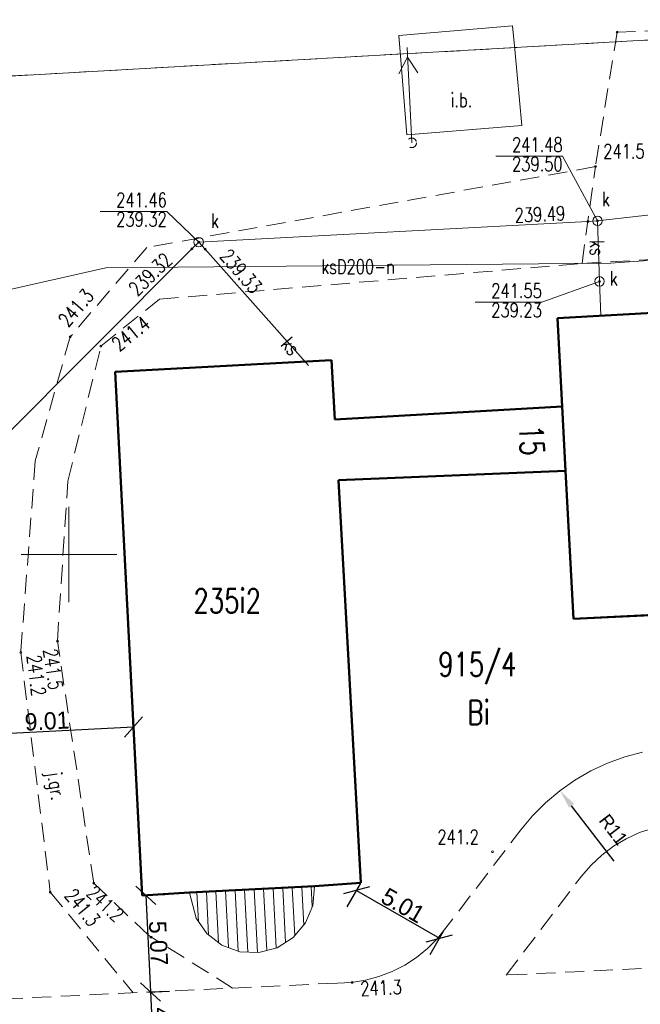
# Model space of a CAD drawing. Extents: x 7467820 to 7468185, y 5637184 to 5637332.
# Tile 3 of 7: x 7467879 to 7467912, y 5637226 to 5637278. Entities that reach past the tile are written whole.
import ezdxf
from ezdxf.enums import TextEntityAlignment as Align

# ---------------------------------------------------------------- set-up
doc = ezdxf.new("R2010")
doc.units = 0
doc.header["$MEASUREMENT"] = 0
for name, pattern in [('0', [1.5, 1, -0.5]), ('1002', [0]), ('1003', [0]), ('1052', [0]), ('1104', [0]), ('1308', [0]), ('2218', [1, 0.5, -0.5])]:
    doc.linetypes.add(name, pattern=pattern)
for name, color, linetype in [('BDZ_InnaBudowla', 7, 'Continuous'), ('EGB_Budynek', 7, 'Continuous'), ('EGB_DzialkaEwidencyjna', 98, 'Continuous'), ('EGB_ObiektTrwaleZwiazanyZBudynk', 7, 'Continuous'), ('nowadroga', 7, '0'), ('uzytki', 98, '0')]:
    doc.layers.add(name, color=color, linetype=linetype)
for name, color, linetype, lineweight in [('drgr', 7, '0', 15), ('drzwir', 7, '0', 15), ('GES_PrzewodElektroenergetyczny', 1, 'Continuous', 15), ('GES_PrzewodKanalizacyjny', 18, 'Continuous', 15), ('GES_PunktOOkreslonejWysokosci', 7, 'Continuous', 15), ('GES_SlupIMaszt', 7, '2218', 15), ('GES_UrzadzenieTechniczneZwiazan', 7, 'Continuous', 15), ('krzyze', 7, 'Continuous', 15), ('rzedne', 7, 'Continuous', 15), ('rzedne2', 7, 'Continuous', 15)]:
    doc.layers.add(name, color=color, linetype=linetype, lineweight=lineweight)
doc.styles.add('STYL_ARIAL', font='simplex', dxfattribs={"width": 0.75, "oblique": 0.1})
doc.dimstyles.new('1 10', dxfattribs={"dimtxt": 0.7, "dimasz": 1, "dimexe": 1, "dimexo": 0.625, "dimtad": 1, "dimtxsty": 'Standard', "dimcen": 2.5, "dimadec": 0, "dimazin": 0, "dimtfac": 1, "dimtmove": 0, "dimatfit": 3, "dimfxl": 1, "dimfxlon": 1, "dimarcsym": 0})
doc.dimstyles.get("Standard").update_dxf_attribs({"dimtxt": 0.9, "dimasz": 1, "dimexe": 1, "dimexo": 0.0625, "dimgap": 0.09, "dimtad": 1, "dimzin": 0, "dimdsep": 46, "dimtxsty": 'Standard', "dimblk": 'OBLIQUE', "dimcen": 0.09, "dimadec": 0, "dimazin": 0, "dimtfac": 1, "dimtofl": 0, "dimtmove": 0, "dimatfit": 3, "dimfxl": 1, "dimfxlon": 1, "dimtolj": 1, "dimtzin": 0, "dimarcsym": 0})

# ---------------------------------------------------------------- blocks, each defined once
blk = doc.blocks.new('722')
at = {"color": 0}
blk.add_circle((0, 0), 0.25, dxfattribs=at)
blk = doc.blocks.new('622')
at = {"color": 0}
for radius in [0.05, 0.045, 0.04, 0.035, 0.03, 0.025, 0.02, 0.015, 0.01, 0.005]:
    blk.add_circle((0, 0), radius, dxfattribs=at)
blk = doc.blocks.new('510')
at = {"color": 0}
blk.add_circle((0, 0), 0.25, dxfattribs=at)
blk = doc.blocks.new('801')
at = {"color": 0}
blk.add_circle((0, 0), 0.05, dxfattribs=at)
blk = doc.blocks.new('516')
at = {"color": 0}
for p, q in [((0, 0), (5, 0)), ((3.65, 0.5), (4.5, 0)), ((4.5, 0), (3.65, -0.5))]:
    blk.add_line(p, q, dxfattribs=at)
blk = doc.blocks.new('_Oblique')
at = {"color": 0, "linetype": 'ByBlock', "lineweight": -2}
blk.add_line((-0.5, -0.5), (0.5, 0.5), dxfattribs=at)
blk = doc.blocks.new('*D305')
at = {"color": 0, "linetype": 'ByBlock', "lineweight": -2, "transparency": 16777216}
for p, q in [((7467885.61, 5637232.143), (7467886.74, 5637232.197)), ((7467885.741, 5637232.149), (7467885.982, 5637227.084)), ((7467885.851, 5637227.078), (7467886.981, 5637227.131))]:
    blk.add_line(p, q, dxfattribs=at)
at = {"layer": 'Defpoints', "color": 0, "linetype": 'ByBlock', "transparency": 16777216}
for p in [(7467885.547, 5637232.14), (7467885.789, 5637227.075), (7467885.982, 5637227.084)]:
    blk.add_point(p, dxfattribs=at)
at = {"color": 0, "linetype": 'ByBlock', "lineweight": -2, "transparency": 16777216}
for p, rotation in [((7467885.741, 5637232.149), 92.72503057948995), ((7467885.982, 5637227.084), 272.72503057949)]:
    blk.add_blockref('_Oblique', p, dxfattribs=dict(at, rotation=rotation))
at = {"color": 0, "linetype": 'ByBlock', "lineweight": 9, "transparency": 16777216, "insert": (7467886.401, 5637229.642), "char_height": 0.9, "attachment_point": 5, "rotation": 272.725}
blk.add_mtext('\\A1;5.07', dxfattribs=at)
blk = doc.blocks.new('*D307')
at = {"color": 0, "linetype": 'ByBlock', "lineweight": -2, "transparency": 16777216}
for p, q in [((7467885.982, 5637227.084), (7467886.981, 5637227.131)), ((7467885.982, 5637227.084), (7467886.173, 5637223.089)), ((7467886.173, 5637223.089), (7467887.171, 5637223.137))]:
    blk.add_line(p, q, dxfattribs=at)
at = {"layer": 'Defpoints', "color": 0, "linetype": 'ByBlock', "transparency": 16777216}
for p in [(7467885.982, 5637227.084), (7467886.173, 5637223.089), (7467886.173, 5637223.089)]:
    blk.add_point(p, dxfattribs=at)
at = {"color": 0, "linetype": 'ByBlock', "lineweight": -2, "transparency": 16777216}
for p, rotation in [((7467885.982, 5637227.084), 92.7250305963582), ((7467886.173, 5637223.089), 272.7250305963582)]:
    blk.add_blockref('_Oblique', p, dxfattribs=dict(at, rotation=rotation))
at = {"color": 0, "linetype": 'ByBlock', "lineweight": 9, "transparency": 16777216, "insert": (7467886.617, 5637225.112), "char_height": 0.9, "attachment_point": 5, "rotation": 272.725}
blk.add_mtext('\\A1;4.00', dxfattribs=at)
blk = doc.blocks.new('*D312')
at = {"color": 0, "linetype": 'ByBlock', "lineweight": -2, "transparency": 16777216}
for p, q in [((7467896.976, 5637232.756), (7467896.272, 5637231.537)), ((7467896.772, 5637232.403), (7467901.116, 5637229.896)), ((7467901.319, 5637230.248), (7467900.616, 5637229.03))]:
    blk.add_line(p, q, dxfattribs=at)
at = {"layer": 'Defpoints', "color": 0, "linetype": 'ByBlock', "transparency": 16777216}
for p in [(7467897.007, 5637232.81), (7467901.35, 5637230.303), (7467901.116, 5637229.896)]:
    blk.add_point(p, dxfattribs=at)
at = {"color": 0, "linetype": 'ByBlock', "lineweight": -2, "transparency": 16777216}
for p, rotation in [((7467896.772, 5637232.403), 150.0000000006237), ((7467901.116, 5637229.896), 330.0000000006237)]:
    blk.add_blockref('_Oblique', p, dxfattribs=dict(at, rotation=rotation))
at = {"color": 0, "linetype": 'ByBlock', "lineweight": 9, "transparency": 16777216, "insert": (7467899.214, 5637231.617), "char_height": 0.9, "attachment_point": 5, "rotation": 330}
blk.add_mtext('\\A1;5.01', dxfattribs=at)
blk = doc.blocks.new('*D313')
at = {"color": 0, "linetype": 'ByBlock', "lineweight": -2, "transparency": 16777216}
blk.add_line((7467910.267, 5637233.945), (7467908.045, 5637236.841), dxfattribs=at)
at = {"color": 0, "linetype": 'ByBlock', "transparency": 16777216}
blk.add_solid([(7467908.177, 5637236.942), (7467907.913, 5637236.739), (7467907.436, 5637237.634)], dxfattribs=at)
at = {"layer": 'Defpoints', "color": 0, "linetype": 'ByBlock', "transparency": 16777216}
for p in [(7467907.436, 5637237.634), (7467914.134, 5637228.908)]:
    blk.add_point(p, dxfattribs=at)
at = {"color": 0, "linetype": 'ByBlock', "lineweight": 9, "transparency": 16777216, "insert": (7467910.234, 5637235.59), "char_height": 0.7, "attachment_point": 5, "rotation": 307.51}
blk.add_mtext('R11', dxfattribs=at)

msp = doc.modelspace()

# ---------------------------------------------------------------- linework, layer by layer
at = {"layer": 'BDZ_InnaBudowla', "color": 7, "linetype": '1052', "lineweight": 18}
for p, q in [((7467904.95, 5637277.699), (7467898.986, 5637277.201)), ((7467905.067, 5637276.468), (7467904.95, 5637277.699)), ((7467898.986, 5637277.201), (7467899.076, 5637276.126)), ((7467905.442, 5637272.487), (7467905.067, 5637276.468)), ((7467899.076, 5637276.126), (7467899.42, 5637271.986)), ((7467899.42, 5637271.986), (7467905.442, 5637272.487))]:
    msp.add_line(p, q, dxfattribs=at)
at = {"layer": 'drgr', "color": 7, "linetype": '0', "lineweight": 18}
for p, q in [((7467909.291, 5637270.326), (7467885.798, 5637266.095)), ((7467908.589, 5637265.256), (7467909.291, 5637270.326)), ((7467885.798, 5637266.095), (7467881.778, 5637261.405)), ((7467886.458, 5637263.377), (7467908.589, 5637265.256)), ((7467883.39, 5637260.92), (7467886.458, 5637263.377)), ((7467881.778, 5637261.405), (7467879.953, 5637254.915)), ((7467881.654, 5637253.854), (7467883.39, 5637260.92)), ((7467879.953, 5637254.915), (7467879.189, 5637244.877)), ((7467881.109, 5637245.466), (7467881.654, 5637253.854)), ((7467883.011, 5637232.788), (7467881.109, 5637245.466)), ((7467879.189, 5637244.877), (7467880.738, 5637232.315)), ((7467885.891, 5637230.046), (7467883.011, 5637232.788)), ((7467880.738, 5637232.315), (7467885.074, 5637227.041)), ((7467890.29, 5637227.289), (7467885.891, 5637230.046))]:
    msp.add_line(p, q, dxfattribs=at)
at = {"layer": 'drzwir', "color": 7, "linetype": '0', "lineweight": 18}
for p, q in [((7467927.876, 5637277.966), (7467910.426, 5637277.375)), ((7467910.426, 5637277.375), (7467909.291, 5637270.326)), ((7467908.589, 5637265.256), (7467932.159, 5637266.605))]:
    msp.add_line(p, q, dxfattribs=at)
at = {"layer": 'EGB_Budynek', "color": 7, "linetype": '1003', "lineweight": 50}
for p, q in [((7467907.297, 5637262.39), (7467917.897, 5637262.99)), ((7467907.547, 5637257.75), (7467907.297, 5637262.39)), ((7467884.137, 5637259.58), (7467895.467, 5637260.18)), ((7467895.467, 5637260.18), (7467895.647, 5637257.07)), ((7467885.547, 5637232.14), (7467884.137, 5637259.58)), ((7467895.647, 5637257.07), (7467907.547, 5637257.75)), ((7467907.547, 5637257.75), (7467907.727, 5637254.39)), ((7467907.727, 5637254.39), (7467907.547, 5637257.75)), ((7467907.727, 5637254.39), (7467895.827, 5637253.9)), ((7467908.147, 5637246.63), (7467907.727, 5637254.39)), ((7467895.827, 5637253.9), (7467897.007, 5637232.81)), ((7467918.707, 5637247.16), (7467908.147, 5637246.63)), ((7467894.577, 5637232.62), (7467888.037, 5637232.29)), ((7467897.007, 5637232.81), (7467894.577, 5637232.62)), ((7467888.037, 5637232.29), (7467885.547, 5637232.14))]:
    msp.add_line(p, q, dxfattribs=at)
at = {"layer": 'EGB_Budynek', "color": 1, "linetype": '1003', "lineweight": 50}
for p, q in [((7467907.297, 5637262.39), (7467917.897, 5637262.99)), ((7467907.547, 5637257.75), (7467907.297, 5637262.39)), ((7467907.727, 5637254.39), (7467907.547, 5637257.75)), ((7467908.147, 5637246.63), (7467907.727, 5637254.39))]:
    msp.add_line(p, q, dxfattribs=at)
msp.add_lwpolyline([(7467936.107, 5637248.19), (7467925.567, 5637247.6), (7467918.707, 5637247.16), (7467908.147, 5637246.63)], dxfattribs=at)
at = {"layer": 'EGB_DzialkaEwidencyjna', "color": 3, "linetype": '1002', "lineweight": 18}
msp.add_line((7467835.31, 5637272.622), (7467950.177, 5637279.11), dxfattribs=at)
msp.add_line((7467835.31, 5637272.622), (7467950.177, 5637279.11), dxfattribs=at)
at = {"layer": 'EGB_ObiektTrwaleZwiazanyZBudynk', "color": 7, "linetype": '1308', "lineweight": 18}
for p, q in [((7467894.573, 5637232.613), (7467888.037, 5637232.285)), ((7467889.416, 5637232.355), (7467889.555, 5637229.667)), ((7467889.915, 5637232.38), (7467890.069, 5637229.409)), ((7467890.415, 5637232.405), (7467890.579, 5637229.223)), ((7467890.914, 5637232.43), (7467891.082, 5637229.172)), ((7467891.414, 5637232.455), (7467891.584, 5637229.15)), ((7467891.913, 5637232.48), (7467892.079, 5637229.258)), ((7467892.412, 5637232.505), (7467892.573, 5637229.39)), ((7467892.912, 5637232.53), (7467893.059, 5637229.68)), ((7467893.411, 5637232.555), (7467893.541, 5637230.03)), ((7467893.91, 5637232.58), (7467894.013, 5637230.592)), ((7467894.41, 5637232.605), (7467894.463, 5637231.566)), ((7467894.486, 5637231.621), (7467894.573, 5637232.613)), ((7467888.037, 5637232.285), (7467888.37, 5637230.956)), ((7467888.417, 5637232.304), (7467888.496, 5637230.776)), ((7467888.917, 5637232.329), (7467889.033, 5637230.068)), ((7467894.105, 5637230.701), (7467894.486, 5637231.621)), ((7467888.37, 5637230.956), (7467888.941, 5637230.14)), ((7467893.464, 5637229.938), (7467894.105, 5637230.701)), ((7467888.941, 5637230.14), (7467889.73, 5637229.532)), ((7467892.623, 5637229.404), (7467893.464, 5637229.938)), ((7467889.73, 5637229.532), (7467890.666, 5637229.191)), ((7467891.661, 5637229.146), (7467892.623, 5637229.404)), ((7467890.666, 5637229.191), (7467891.661, 5637229.146))]:
    msp.add_line(p, q, dxfattribs=at)
at = {"layer": 'GES_PrzewodKanalizacyjny', "color": 28, "linetype": '1104', "lineweight": 18}
for p, q in [((7467916.625, 5637268.305), (7467909.403, 5637267.483)), ((7467908.903, 5637267.457), (7467888.512, 5637266.371)), ((7467909.403, 5637267.483), (7467908.903, 5637267.457)), ((7467909.506, 5637264.313), (7467909.403, 5637267.483)), ((7467932.988, 5637266.838), (7467910.074, 5637265.276)), ((7467888.158, 5637266.017), (7467872.468, 5637250.292)), ((7467888.512, 5637266.371), (7467888.158, 5637266.017)), ((7467888.844, 5637265.998), (7467888.512, 5637266.371)), ((7467894.27, 5637259.913), (7467888.844, 5637265.998)), ((7467883.642, 5637265.026), (7467875.109, 5637263.088)), ((7467910.074, 5637265.276), (7467883.642, 5637265.026)), ((7467909.572, 5637262.519), (7467909.506, 5637264.313))]:
    msp.add_line(p, q, dxfattribs=at)
at = {"layer": 'GES_PunktOOkreslonejWysokosci', "color": 7, "lineweight": 13}
for p, q in [((7467907.575, 5637270.881), (7467904.083, 5637270.881)), ((7467909.403, 5637267.483), (7467907.575, 5637270.881)), ((7467886.84, 5637267.981), (7467883.348, 5637267.981)), ((7467888.512, 5637266.371), (7467886.84, 5637267.981)), ((7467909.506, 5637264.313), (7467906.488, 5637263.22)), ((7467906.488, 5637263.22), (7467902.996, 5637263.22))]:
    msp.add_line(p, q, dxfattribs=at)
at = {"layer": 'krzyze', "color": 7, "lineweight": 13}
for p, q in [((7467881.717, 5637247.5), (7467881.717, 5637252.5)), ((7467879.217, 5637250), (7467884.217, 5637250))]:
    msp.add_line(p, q, dxfattribs=at)
at = {"layer": 'nowadroga', "color": 1, "linetype": '0', "lineweight": 18}
for p, q in [((7467910.831, 5637239.401), (7467911.765, 5637239.65)), ((7467909.048, 5637238.662), (7467909.923, 5637239.07)), ((7467909.923, 5637239.07), (7467910.831, 5637239.401)), ((7467908.211, 5637238.178), (7467909.048, 5637238.662)), ((7467907.42, 5637237.622), (7467908.211, 5637238.178)), ((7467906.682, 5637236.999), (7467907.42, 5637237.622)), ((7467906, 5637236.314), (7467906.682, 5637236.999)), ((7467905.382, 5637235.571), (7467906, 5637236.314)), ((7467901.218, 5637230.13), (7467905.382, 5637235.571)), ((7467911.597, 5637235.432), (7467912.328, 5637235.671)), ((7467910.236, 5637234.723), (7467910.897, 5637235.115)), ((7467910.897, 5637235.115), (7467911.597, 5637235.432)), ((7467909.622, 5637234.26), (7467910.236, 5637234.723)), ((7467909.063, 5637233.733), (7467909.622, 5637234.26)), ((7467908.564, 5637233.148), (7467909.063, 5637233.733)), ((7467904.62, 5637227.971), (7467908.564, 5637233.147)), ((7467901.477, 5637230.468), (7467901.015, 5637229.891)), ((7467901.015, 5637229.891), (7467900.495, 5637229.366)), ((7467900.495, 5637229.366), (7467899.922, 5637228.899)), ((7467941.668, 5637229.734), (7467904.62, 5637227.971)), ((7467899.922, 5637228.899), (7467899.303, 5637228.495)), ((7467899.303, 5637228.495), (7467898.645, 5637228.159)), ((7467897.242, 5637227.702), (7467896.512, 5637227.588)), ((7467897.955, 5637227.894), (7467897.242, 5637227.702)), ((7467898.645, 5637228.159), (7467897.955, 5637227.894)), ((7467895.773, 5637227.55), (7467876.743, 5637226.644)), ((7467896.512, 5637227.588), (7467895.773, 5637227.55))]:
    msp.add_line(p, q, dxfattribs=at)
at = {"layer": 'uzytki', "color": 3, "linetype": '0', "lineweight": 18}
msp.add_line((7467835.31, 5637272.624), (7467950.177, 5637279.11), dxfattribs=at)

# ---------------------------------------------------------------- block references
at = {"layer": 'GES_PrzewodElektroenergetyczny', "color": 1, "rotation": 92.72069000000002}
msp.add_blockref('516', (7467899.667, 5637271.573), dxfattribs=at)
at = {"layer": 'GES_PunktOOkreslonejWysokosci', "color": 28}
for p in [(7467908.903, 5637267.457), (7467888.158, 5637266.017), (7467888.844, 5637265.998)]:
    msp.add_blockref('622', p, dxfattribs=at)
at = {"layer": 'GES_PunktOOkreslonejWysokosci', "color": 7}
for p in [(7467909.403, 5637267.483), (7467888.512, 5637266.371), (7467909.506, 5637264.313)]:
    msp.add_blockref('622', p, dxfattribs=at)
at = {"layer": 'GES_SlupIMaszt', "color": 7}
msp.add_blockref('510', (7467899.667, 5637271.573), dxfattribs=at)
at = {"layer": 'GES_UrzadzenieTechniczneZwiazan', "color": 7}
for p in [(7467909.403, 5637267.483), (7467888.512, 5637266.371), (7467909.506, 5637264.313)]:
    msp.add_blockref('722', p, dxfattribs=at)
at = {"layer": 'rzedne', "color": 7}
for p in [(7467910.426, 5637277.375), (7467909.291, 5637270.326), (7467881.778, 5637261.405), (7467883.39, 5637260.92), (7467881.109, 5637245.466), (7467879.189, 5637244.877), (7467903.896, 5637234.433), (7467880.738, 5637232.315), (7467883.011, 5637232.788)]:
    msp.add_blockref('801', p, dxfattribs=at)
at = {"layer": 'rzedne2', "color": 7}
msp.add_blockref('801', (7467896.558, 5637227.588), dxfattribs=at)

# ---------------------------------------------------------------- texts
at = {"layer": 'BDZ_InnaBudowla', "color": 7, "style": 'STYL_ARIAL', "width": 0.75}
msp.add_text('i.b.', height=0.75, dxfattribs=at).set_placement((7467901.704, 5637273.82), align=Align.MIDDLE_LEFT)
at = {"layer": 'drgr', "color": 7, "style": 'STYL_ARIAL', "width": 0.75}
msp.add_text('j.gr.', height=0.75, rotation=278.5321, dxfattribs=at).set_placement((7467881.056, 5637237.883), align=Align.MIDDLE_CENTER)
at = {"layer": 'EGB_Budynek', "color": 7, "style": 'STYL_ARIAL', "width": 0.75}
msp.add_text('15', height=1.25, rotation=272.666, dxfattribs=at).set_placement((7467906.576, 5637256.015), align=Align.TOP_CENTER)
msp.add_text('235i2', height=1.25, dxfattribs=at).set_placement((7467890.006, 5637247.574), align=Align.MIDDLE_CENTER)
at = {"layer": 'EGB_DzialkaEwidencyjna', "color": 3, "style": 'STYL_ARIAL', "width": 0.75}
msp.add_text('915/4', height=1.25, dxfattribs=at).set_placement((7467903.106, 5637244.252), align=Align.MIDDLE_CENTER)
at = {"layer": 'GES_PrzewodKanalizacyjny', "color": 28, "style": 'STYL_ARIAL', "width": 0.75}
for s, rotation, p in [('ks', 271.807, (7467909.386, 5637266.068)), ('ksD200-n', 0.133, (7467896.858, 5637265.089)), ('ks', 311.659, (7467893.328, 5637260.912))]:
    msp.add_text(s, height=0.75, rotation=rotation, dxfattribs=at).set_placement(p, align=Align.MIDDLE_CENTER)
at = {"layer": 'GES_PunktOOkreslonejWysokosci', "color": 7, "style": 'STYL_ARIAL', "width": 0.75}
for s, p in [('241.48', (7467907.575, 5637271.105)), ('239.50', (7467907.575, 5637270.092)), ('241.46', (7467886.84, 5637268.205)), ('239.32', (7467886.84, 5637267.193)), ('241.55', (7467906.488, 5637263.445)), ('239.23', (7467906.488, 5637262.432))]:
    msp.add_text(s, height=0.75, dxfattribs=at).set_placement(p, align=Align.RIGHT)
at = {"layer": 'GES_PunktOOkreslonejWysokosci', "color": 28, "style": 'STYL_ARIAL', "width": 0.75}
for s, rotation, p in [('239.49', 2.382, (7467905.076, 5637267.397)), ('239.33', 310.809, (7467889.573, 5637265.601)), ('239.32', 44.316, (7467885.294, 5637263.492))]:
    msp.add_text(s, height=0.75, rotation=rotation, dxfattribs=at).set_placement(p)
at = {"layer": 'GES_UrzadzenieTechniczneZwiazan', "color": 7, "style": 'STYL_ARIAL', "width": 0.75}
for p in [(7467910.04, 5637268.024), (7467889.564, 5637266.898), (7467910.453, 5637263.87)]:
    msp.add_text('k', height=0.75, dxfattribs=at).set_placement(p, align=Align.BOTTOM_RIGHT)
at = {"layer": 'rzedne', "color": 7, "style": 'STYL_ARIAL', "width": 0.75}
for s, p in [('241.5', (7467909.703, 5637271.509)), ('241.2', (7467901.015, 5637235.587))]:
    msp.add_text(s, height=0.75, dxfattribs=at).set_placement(p, align=Align.TOP_LEFT)
for s, rotation, p in [('241.3', 49.3987, (7467881.093, 5637262.351)), ('241.4', 38.6894, (7467883.871, 5637261.19)), ('241.2', 277.0296, (7467880.24, 5637244.796)), ('241.5', 278.5321, (7467881.095, 5637245.126)), ('241.3', 309.7674, (7467882.016, 5637232.585)), ('241.2', 316.4061, (7467883.093, 5637232.73))]:
    msp.add_text(s, height=0.75, rotation=rotation, dxfattribs=at).set_placement(p, align=Align.TOP_LEFT)
at = {"layer": 'rzedne2', "color": 7, "style": 'STYL_ARIAL', "width": 0.75}
msp.add_text('241.3', height=0.75, rotation=2.5167, dxfattribs=at).set_placement((7467896.96, 5637227.632), align=Align.TOP_LEFT)
at = {"layer": 'uzytki', "color": 3, "style": 'STYL_ARIAL', "width": 0.75}
msp.add_text('Bi', height=1.25, dxfattribs=at).set_placement((7467903.175, 5637241.73), align=Align.MIDDLE_CENTER)

# ---------------------------------------------------------------- dimensions: what is measured, and where the dimension line sits
at = {"linetype": 'ByBlock', "lineweight": 9}
msp.add_aligned_dim(p1=(7467875.983, 5637242.627), p2=(7467884.985, 5637243.089), distance=-2.124, dimstyle='Standard', override={"dimrnd": 0.01, "dimtmove": 2}, dxfattribs=at).render()
dim = msp.add_radius_dim(center=(7467914.134, 5637228.908), mpoint=(7467907.436, 5637237.634), dimstyle='1 10', dxfattribs=at)
dim.commit()
dim.dimension.update_dxf_attribs({"geometry": '*D313', "text_midpoint": (7467909.461, 5637234.996), "dimtype": 164})
for p1, p2, distance, picture, middle in [((7467885.547, 5637232.14), (7467885.789, 5637227.075), 0.194, '*D305', (7467886.401, 5637229.642)), ((7467897.007, 5637232.81), (7467901.35, 5637230.303), -0.47, '*D312', (7467899.214, 5637231.617)), ((7467885.982, 5637227.084), (7467886.173, 5637223.089), 0, '*D307', (7467886.617, 5637225.112))]:
    dim = msp.add_aligned_dim(p1=p1, p2=p2, distance=distance, dimstyle='Standard', override={"dimrnd": 0.01, "dimtmove": 2}, dxfattribs=at)
    dim.commit()
    dim.dimension.update_dxf_attribs({"geometry": picture, "text_midpoint": middle})

doc.saveas('drawing.dxf')
